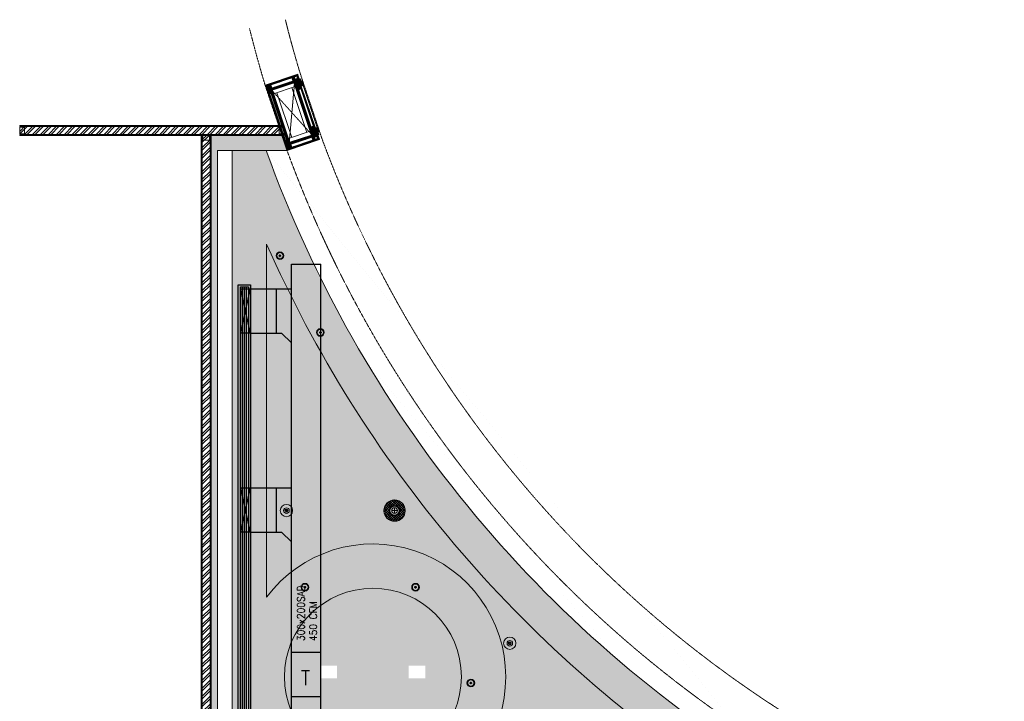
# Model space of a CAD drawing. Header units: millimetres. Extents: x 325 to 175091, y -14729 to 20560.
# Tile 24 of 25: x 143053 to 153065, y 13626 to 20555. Entities that reach past the tile are written whole.
import ezdxf

# ---------------------------------------------------------------- set-up
doc = ezdxf.new("R2010")
doc.units = ezdxf.units.MM
doc.header["$LTSCALE"] = 2.5
doc.linetypes.add('( Hidden )', pattern=[0.375, 0.25, -0.125])
doc.linetypes.add('DASHED', pattern=[19.05, 12.7, -6.35])
doc.layers.get('0').update_dxf_attribs({"color": 8, "lineweight": 5})
for name, color, linetype, lineweight in [('1', 8, 'Continuous', 5), ('2', 8, 'Continuous', 5), ('250', 8, 'Continuous', 5), ('6', 8, 'Continuous', 5), ('8', 8, 'Continuous', 5), ('9', 8, 'Continuous', 5), ('A1-SS SHEET', 8, 'Continuous', 5), ('A1-WOOD', 8, 'Continuous', 5), ('Dimension', 8, 'Continuous', 5), ('ELEC', 8, 'Continuous', 5), ('ELEVATION 1', 8, 'Continuous', 5), ('ELEVATION 5', 8, 'Continuous', 5), ('HATCH', 8, 'Continuous', 5), ('HATCH LIGHT', 8, 'Continuous', 5), ('HATCH MEDIUM', 8, 'Continuous', 5), ('MEPTEK-HVAC- LINEAR GRILL', 5, 'Continuous', 30), ('MEPTEK-HVAC-Supply Air Duct', 6, 'Continuous', 30), ('PROPOSED M.S WORK', 8, 'Continuous', 5), ('WALL', 8, 'Continuous', 5)]:
    doc.layers.add(name, color=color, linetype=linetype, lineweight=lineweight)
doc.styles.add('SW-TEXT-1', font='romans.shx', dxfattribs={"width": 0.9})
pattern_1 = [(45, (64811.7, -20916.02), (-40.411153, 40.411153), []), (45, (64838.64, -20916.02), (-40.411153, 40.411153), [])]
pattern_2 = [(45, (-133790.86, -88292.746), (-25.455844, 25.455844), [19.2, -124.8]), (45, (-133793.404, -88290.2), (-25.455844, 25.455844), [27.44684, -116.55316]), (45, (-133795.95, -88287.655), (-25.455844, 25.455844), [34.976716, -109.023284]), (45, (-133798.495, -88285.11), (-25.455844, 25.455844), [34.976716, -109.023284]), (45, (-133801.04, -88282.564), (-25.455844, 25.455844), [27.44684, -116.55316]), (45, (-133803.587, -88280.018), (-25.455844, 25.455844), [19.2, -124.8]), (45, (-133806.132, -88277.473), (-25.455844, 25.455844), [25.255542, -118.744458]), (45, (-133808.678, -88274.927), (-25.455844, 25.455844), [102.870124, -41.129876]), (45, (-133811.223, -88272.38), (-25.455844, 25.455844), [94.623284, -49.376716]), (45, (-133813.77, -88269.836), (-25.455844, 25.455844), [14.861146, -129.138854]), (45, (-133762.01, -88267.29), (-25.455844, 25.455844), [10.976716, -133.023284]), (45, (-133762.794, -88262.08), (-25.455844, 25.455844), [12.965612, -131.034388]), (45, (-133760.025, -88254.218), (-25.455844, 25.455844), [5.46142, -138.53858]), (45, (-133765.058, -88249.185), (-25.455844, 25.455844), [5.46142, -138.53858]), (45, (-133772.92, -88251.954), (-25.455844, 25.455844), [12.965612, -131.034388]), (45, (-133778.13, -88251.168), (-25.455844, 25.455844), [10.976716, -133.023284]), (45, (-133782.334, -88251.977), (-25.455844, 25.455844), [19.327907, -124.672093]), (45, (-133795.624, -88253.388), (-25.455844, 25.455844), [66.738854, -77.261146]), (45, (-133742.368, -88244.255), (-25.455844, 25.455844), [3.423284, -140.576716]), (45, (-133744.913, -88241.71), (-25.455844, 25.455844), [8.23338, -135.76662]), (45, (-133747.46, -88239.164), (-25.455844, 25.455844), [16.150356, -127.849644]), (45, (-133750.004, -88236.62), (-25.455844, 25.455844), [26.04657, -117.95343]), (45, (-133752.55, -88234.073), (-25.455844, 25.455844), [34.29341, -109.70659]), (45, (-133755.095, -88231.527), (-25.455844, 25.455844), [41.823284, -102.176716]), (45, (-133761.03, -88232.37), (-25.455844, 25.455844), [46.61655, -97.38345]), (45, (-133716.18, -88218.07), (-25.455844, 25.455844), [9.589904, -134.410096]), (45, (-133719.254, -88214.69), (-25.455844, 25.455844), [17.074453, -126.925547]), (45, (-133716.313, -88206.32), (-25.455844, 25.455844), [10.976716, -133.023284]), (45, (-133717.1, -88201.11), (-25.455844, 25.455844), [12.965612, -131.034388]), (45, (-133714.33, -88193.25), (-25.455844, 25.455844), [5.46142, -138.53858]), (45, (-133719.363, -88188.216), (-25.455844, 25.455844), [5.46142, -138.53858]), (45, (-133727.225, -88190.985), (-25.455844, 25.455844), [12.965612, -131.034388]), (45, (-133732.435, -88190.2), (-25.455844, 25.455844), [10.976716, -133.023284]), (52.125016, (-133773.763, -88260.377), (101.8233768, 101.8233758), [14.17878, -276.062497]), (52.125016, (-133781.633, -88263.156), (101.8233768, 101.8233758), [14.191722, -276.049556]), (52.125016, (-133790.01, -88266.442), (101.8233768, 101.8233758), [19.349418, -270.89186]), (52.125016, (-133788.274, -88259.614), (101.8233768, 101.8233758), [9.67471, -280.56657]), (52.125016, (-133754.247, -88259.529), (101.8233768, 101.8233758), [19.349418, -270.89186]), (52.125016, (-133753.626, -88252.912), (101.8233768, 101.8233758), [14.191722, -276.049556]), (52.125016, (-133756.164, -88250.356), (101.8233768, 101.8233758), [14.17878, -276.062497]), (52.125016, (-133728.068, -88199.408), (101.8233768, 101.8233758), [14.17878, -276.062497]), (52.125016, (-133735.938, -88202.187), (101.8233768, 101.8233758), [14.191722, -276.049556]), (52.125016, (-133744.315, -88205.473), (101.8233768, 101.8233758), [19.349418, -270.89186]), (52.125016, (-133748.432, -88206.196), (101.8233768, 101.8233758), [9.67471, -280.56657]), (52.125016, (-133697.945, -88202.378), (101.8233768, 101.8233758), [14.512064, -275.729214]), (52.125016, (-133709.4, -88211.287), (101.8233768, 101.8233758), [29.024128, -261.21715]), (52.125016, (-133707.181, -88202.616), (101.8233768, 101.8233758), [21.263437, -268.97784]), (52.125016, (-133708.551, -88198.56), (101.8233768, 101.8233758), [19.349418, -270.89186]), (52.125016, (-133707.93, -88191.943), (101.8233768, 101.8233758), [14.191722, -276.049556]), (52.125016, (-133710.468, -88189.387), (101.8233768, 101.8233758), [14.17878, -276.062497]), (217.874984, (-133750.004, -88236.618), (-101.8233758, -101.8233768), [14.17878, -276.062497]), (37.874984, (-133777.282, -88279.17), (101.8233758, 101.8233768), [19.349418, -270.89186]), (37.874984, (-133773.996, -88270.793), (101.8233758, 101.8233768), [14.191722, -276.049556]), (37.874984, (-133771.218, -88262.923), (101.8233758, 101.8233768), [14.17878, -276.062497]), (217.874984, (-133752.55, -88234.073), (-101.8233758, -101.8233768), [14.191722, -276.049556]), (217.874984, (-133755.095, -88231.527), (-101.8233758, -101.8233768), [19.349418, -270.89186]), (217.874984, (-133761.03, -88232.37), (-101.8233758, -101.8233768), [9.67471, -280.56657]), (37.874984, (-133803.26, -88259.327), (101.8233758, 101.8233768), [9.67471, -280.56657]), (217.874984, (-133717.037, -88224.015), (-101.8233758, -101.8233768), [29.024128, -261.21715]), (217.874984, (-133716.181, -88218.068), (-101.8233758, -101.8233768), [29.024128, -261.21715]), (217.874984, (-133719.254, -88214.69), (-101.8233758, -101.8233768), [21.263437, -268.97784]), (37.874984, (-133731.587, -88218.2), (101.8233758, 101.8233768), [19.349418, -270.89186]), (37.874984, (-133728.3, -88209.824), (101.8233758, 101.8233768), [14.191722, -276.049556]), (37.874984, (-133725.522, -88201.954), (101.8233758, 101.8233768), [14.17878, -276.062497]), (217.874984, (-133704.309, -88175.65), (-101.8233758, -101.8233768), [14.17878, -276.062497]), (217.874984, (-133706.854, -88173.104), (-101.8233758, -101.8233768), [14.191722, -276.049556]), (217.874984, (-133709.4, -88170.558), (-101.8233758, -101.8233768), [19.349418, -270.89186]), (217.874984, (-133711.946, -88168.012), (-101.8233758, -101.8233768), [14.512064, -275.729214]), (45, (-133761.915, -88252.33), (-25.455844, 25.455844), [5.46142, -138.53858]), (45, (-133763.212, -88251.03), (-25.455844, 25.455844), [5.46142, -138.53858]), (45, (-133716.22, -88191.36), (-25.455844, 25.455844), [5.46142, -138.53858]), (45, (-133717.516, -88190.062), (-25.455844, 25.455844), [5.46142, -138.53858]), (37.874984, (-133767.751, -88256.868), (101.8233758, 101.8233768), [7.393872, -282.847406]), (52.125016, (-133767.751, -88256.868), (101.8233768, 101.8233758), [7.393872, -282.847406]), (217.874984, (-133753.514, -88242.63), (-101.8233758, -101.8233768), [7.393872, -282.847406]), (52.125016, (-133758.053, -88248.467), (101.8233768, 101.8233758), [7.393872, -282.847406]), (37.874984, (-133722.056, -88195.899), (101.8233758, 101.8233768), [7.393872, -282.847406]), (52.125016, (-133722.056, -88195.899), (101.8233768, 101.8233758), [7.393872, -282.847406]), (217.874984, (-133707.818, -88181.661), (-101.8233758, -101.8233768), [7.393872, -282.847406]), (52.125016, (-133712.357, -88187.497), (101.8233768, 101.8233758), [7.393872, -282.847406])]
pattern_3 = [(90, (-264122.1607, 233636.0665), (-3.175, 2e-16), []), (135, (-264122.161, 233636.0665), (-6.34999567, -6.34999567), [4.49012806, -8.98025612])]
pattern_4 = [(135, (85579.499, -135167.25), (-10.00000027, -3e-15), [4.242641, -9.899495]), (153.434949, (85576.499, -135164.25), (-10.0000001, -3e-08), [4.472136, -17.888544]), (135, (85572.499, -135162.25), (-3e-15, 10.00000027), [1.414214, -12.727922]), (116.565051, (85571.499, -135161.25), (3e-08, 10.0000001), [4.472136, -17.888544]), (135, (85579.499, -135163.25), (-10.00000027, -3e-15), [4.242641, -9.899495]), (146.309932, (85577.499, -135167.25), (-10.00000007, 8e-08), [3.605551, -32.449961]), (146.309932, (85575.499, -135162.25), (-10.00000007, 8e-08), [3.605551, -32.449961]), (116.565051, (85573.499, -135167.25), (3e-08, 10.0000001), [4.472136, -17.888544]), (146.309932, (85577.499, -135157.25), (-10.00000007, 8e-08), [3.605551, -32.449961]), (146.309932, (85575.499, -135152.25), (-10.00000007, 8e-08), [3.605551, -32.449961])]
pattern_5 = [(45, (-117.4317, 31.781), (-2.245064, 2.245064), []), (45, (-115.1867, 31.781), (-2.245064, 2.245064), [1.5875, -0.79375])]

# ---------------------------------------------------------------- blocks, each defined once
blk = doc.blocks.new('*U|REF|REF|REF|REF|REF|REF80')
for points in [[(0, 0), (7713, 0), (7713, -10), (0, -10)], [(0, -100), (7713, -100), (7713, -90), (0, -90)]]:
    blk.add_lwpolyline(points, close=True)
at = {"color": 8}
for points in [[(0, -15), (50, -15), (50, -85), (0, -85)], [(7663, -15), (7713, -15), (7713, -85), (7663, -85)]]:
    blk.add_lwpolyline(points, close=True, dxfattribs=at)
blk = doc.blocks.new('*U96')
for points in [[(0, 0), (2688, 0), (2688, -10), (0, -10)], [(0, -100), (2688, -100), (2688, -90), (0, -90)]]:
    blk.add_lwpolyline(points, close=True)
at = {"color": 8}
for points in [[(0, -15), (50, -15), (50, -85), (0, -85)], [(2638, -15), (2688, -15), (2688, -85), (2638, -85)]]:
    blk.add_lwpolyline(points, close=True, dxfattribs=at)
blk = doc.blocks.new('MS-C1')
at = {"layer": 'PROPOSED M.S WORK', "lineweight": 5, "true_color": 0x545454}
h = blk.add_hatch(dxfattribs=at)
h.set_pattern_fill('ANSI33', color=251, scale=0.5)
h.set_pattern_definition([(45, (-290, 65), (-2.24506, 2.24506), []), (45, (-287.755, 65), (-2.24506, 2.24506), [1.5875, -0.79375])])
edge = h.paths.add_edge_path()
edge.add_line((-240, 115), (-290, 115))
edge.add_line((-290, 115), (-290, 65))
edge.add_line((-290, 65), (-286, 67))
edge.add_arc((-288, 69), 2.5, 296.5651, 360)
edge.add_line((-285, 69), (-285, 110))
edge.add_line((-285, 110), (-244, 110))
edge.add_arc((-244, 113), 2.5, 270, 333.4349)
edge.add_line((-242, 111), (-240, 115))
h = blk.add_hatch(dxfattribs=at)
h.set_pattern_fill('ANSI33', color=251, scale=0.5)
h.set_pattern_definition([(45, (-117.4317, 4.781), (-2.245064, 2.245064), []), (45, (-115.1867, 4.781), (-2.245064, 2.245064), [1.5875, -0.79375])])
edge = h.paths.add_edge_path()
edge.add_line((240, 115), (290, 115))
edge.add_line((290, 115), (290, 65))
edge.add_line((290, 65), (286, 67))
edge.add_arc((288, 69), 2.5, 180, 243.4349, ccw=False)
edge.add_line((285, 69), (285, 110))
edge.add_line((285, 110), (244, 110))
edge.add_arc((244, 112), 2.5, 206.5651, 270, ccw=False)
edge.add_line((242, 111), (240, 115))
h = blk.add_hatch(dxfattribs=at)
h.set_pattern_fill('ANSI33', color=251, scale=0.5)
h.set_pattern_definition(pattern_5)
edge = h.paths.add_edge_path()
edge.add_line((-240, -138), (-290, -138))
edge.add_line((-290, -138), (-290, -88))
edge.add_line((-290, -88), (-286, -90))
edge.add_arc((-288, -92), 2.5, 0, 63.4349, ccw=False)
edge.add_line((-285, -92), (-285, -133))
edge.add_line((-285, -133), (-244, -133))
edge.add_arc((-244, -135), 2.5, 26.5651, 90, ccw=False)
edge.add_line((-242, -134), (-240, -138))
h = blk.add_hatch(dxfattribs=at)
h.set_pattern_fill('ANSI33', color=251, scale=0.5)
h.set_pattern_definition(pattern_5)
edge = h.paths.add_edge_path()
edge.add_line((240, -138), (290, -138))
edge.add_line((290, -138), (290, -88))
edge.add_line((290, -88), (286, -90))
edge.add_arc((288, -92), 2.5, 116.5651, 180)
edge.add_line((285, -92), (285, -133))
edge.add_line((285, -133), (244, -133))
edge.add_arc((244, -136), 2.5, 90, 153.4349)
edge.add_line((242, -134), (240, -138))
at = {"layer": 'PROPOSED M.S WORK', "linetype": 'DASHED', "ltscale": 0.02}
for p, q in [((-290, 115), (290, -138)), ((290, 115), (-290, -138))]:
    blk.add_line(p, q, dxfattribs=at)
at = {"layer": 'PROPOSED M.S WORK'}
for p, q in [((-285, -128), (-285, 105)), ((-280, -128), (-280, 105)), ((-240, -128), (-240, 105)), ((240, -128), (240, 105)), ((280, -128), (280, 105)), ((285, -128), (285, 105))]:
    blk.add_line(p, q, dxfattribs=at)
for points in [[(-240, 115), (-290, 115), (-290, 65), (-286, 67, 0.284079), (-285, 69), (-285, 110), (-244, 110, 0.284079), (-242, 111), (-240, 115)], [(240, 115), (290, 115), (290, 65), (286, 67, -0.284079), (285, 69), (285, 110), (244, 110, -0.284079), (242, 111), (240, 115)], [(-240, -138), (-290, -138), (-290, -88), (-286, -90, -0.284079), (-285, -92), (-285, -133), (-244, -133, -0.284079), (-242, -134), (-240, -138)], [(240, -138), (290, -138), (290, -88), (286, -90, 0.284079), (285, -92), (285, -133), (244, -133, 0.284079), (242, -134), (240, -138)]]:
    blk.add_lwpolyline(points, format="xyb", dxfattribs=at)
blk.add_lwpolyline([(-290, 115), (290, 115), (290, -138), (-290, -138)], close=True, dxfattribs=at)
for points in [[(-285, 110), (285, 110)], [(-285, 105), (285, 105)], [(-240, 70), (240, 70)], [(-240, -93), (240, -93)], [(-285, -128), (285, -128)], [(-285, -133), (285, -133)]]:
    blk.add_lwpolyline(points, dxfattribs=at)
blk = doc.blocks.new('A$C47C848D8')
at = {"layer": '2', "lineweight": 5}
h = blk.add_hatch(color=40, dxfattribs=at)
h.dxf.hatch_style = 1
h.paths.add_polyline_path([(-225, -175), (225, -175), (225, -176), (-225, -176)])
at = {"layer": '250', "lineweight": 5}
h = blk.add_hatch(dxfattribs=at)
h.set_pattern_fill('DOLMIT', color=256, scale=0.5, angle=90)
h.set_pattern_definition(pattern_3)
h.paths.add_polyline_path([(334, -163), (346, -163), (346, 165), (334, 165)])
h.paths.add_polyline_path([(-334, 153), (334, 153), (334, 165), (-334, 165)])
h.paths.add_polyline_path([(-334, -163), (-346, -163), (-346, 165), (-334, 165)])
h.paths.add_polyline_path([(-312, -138), (-300, -138), (-300, -163), (-312, -163)])
h.paths.add_polyline_path([(-300, -163), (-346, -163), (-346, -175), (-300, -175)])
h.paths.add_polyline_path([(300, -163), (346, -163), (346, -175), (300, -175)])
h.paths.add_polyline_path([(312, -138), (300, -138), (300, -163), (312, -163)])
h.paths.add_polyline_path([(334, 140), (252, 140), (252, 153), (334, 153)])
h.paths.add_polyline_path([(-334, 140), (-252, 140), (-252, 153), (-334, 153)])
h = blk.add_hatch(dxfattribs=at)
h.set_pattern_fill('DOLMIT', color=256, scale=0.5, angle=90)
h.set_pattern_definition(pattern_3)
h.paths.add_polyline_path([(-290, -125), (290, -125), (290, -138), (-290, -138)])
h.paths.add_polyline_path([(-302, 140), (-290, 140), (-290, -138), (-302, -138)])
h.paths.add_polyline_path([(290, -138), (302, -138), (302, 140), (290, 140)])
h.paths.add_polyline_path([(-290, 140), (290, 140), (290, 128), (-290, 128)])
h = blk.add_hatch(dxfattribs=at)
h.set_pattern_fill('DOLMIT', color=256, scale=0.5, angle=90)
h.set_pattern_definition(pattern_3)
h.paths.add_polyline_path([(225, -163), (-225, -163), (-225, -175), (225, -175)])
at = {"layer": '8', "lineweight": 5}
h = blk.add_hatch(dxfattribs=at)
h.set_pattern_fill('PGRAIN', color=256, scale=1.2, angle=45, style=0)
h.set_pattern_definition(pattern_2)
h.paths.add_polyline_path([(-300, -138), (-225, -138), (-225, -206), (-275, -206), (-275, -191), (-300, -191)])
h = blk.add_hatch(dxfattribs=at)
h.set_pattern_fill('PGRAIN', color=256, scale=1.2, angle=45, style=0)
h.set_pattern_definition(pattern_2)
h.paths.add_polyline_path([(300, -138), (225, -138), (225, -206), (275, -206), (275, -191), (300, -191)])
at = {"layer": '9', "lineweight": 5}
h = blk.add_hatch(dxfattribs=at)
h.set_pattern_fill('CSWOOD2', color=256, angle=90)
h.set_pattern_definition(pattern_4)
h.paths.add_polyline_path([(-302, 114), (-334, 114), (-334, 140), (-302, 140)])
h = blk.add_hatch(dxfattribs=at)
h.set_pattern_fill('CSWOOD2', color=256, angle=90)
h.set_pattern_definition(pattern_4)
h.paths.add_polyline_path([(302, 114), (334, 114), (334, 140), (302, 140)])
h = blk.add_hatch(dxfattribs=at)
h.set_pattern_fill('CSWOOD2', color=256, angle=90)
h.set_pattern_definition(pattern_4)
h.paths.add_polyline_path([(-302, -112), (-334, -112), (-334, -138), (-302, -138)])
h = blk.add_hatch(dxfattribs=at)
h.set_pattern_fill('CSWOOD2', color=256, angle=90)
h.set_pattern_definition([(135, (85684.999, -135192.363), (-10.00000027, -3e-15), [4.242641, -9.899495]), (153.434949, (85681.999, -135189.3632), (-10.0000001, -3e-08), [4.472136, -17.888544]), (135, (85677.999, -135187.363), (-3e-15, 10.00000027), [1.414214, -12.727922]), (116.565051, (85676.999, -135186.3632), (3e-08, 10.0000001), [4.472136, -17.888544]), (135, (85684.999, -135188.363), (-10.00000027, -3e-15), [4.242641, -9.899495]), (146.309932, (85682.999, -135192.363), (-10.00000007, 8e-08), [3.605551, -32.449961]), (146.309932, (85680.999, -135187.363), (-10.00000007, 8e-08), [3.605551, -32.449961]), (116.565051, (85678.999, -135192.3632), (3e-08, 10.0000001), [4.472136, -17.888544]), (146.309932, (85682.999, -135182.363), (-10.00000007, 8e-08), [3.605551, -32.449961]), (146.309932, (85680.999, -135177.363), (-10.00000007, 8e-08), [3.605551, -32.449961])])
h.paths.add_polyline_path([(-200, -138), (-225, -138), (-225, -163), (-200, -163)])
h = blk.add_hatch(dxfattribs=at)
h.set_pattern_fill('CSWOOD2', color=256, angle=90)
h.set_pattern_definition([(135, (86109.999, -135192.363), (-10.00000027, -3e-15), [4.242641, -9.899495]), (153.434949, (86106.999, -135189.3632), (-10.0000001, -3e-08), [4.472136, -17.888544]), (135, (86102.999, -135187.363), (-3e-15, 10.00000027), [1.414214, -12.727922]), (116.565051, (86101.999, -135186.3632), (3e-08, 10.0000001), [4.472136, -17.888544]), (135, (86109.999, -135188.363), (-10.00000027, -3e-15), [4.242641, -9.899495]), (146.309932, (86107.999, -135192.363), (-10.00000007, 8e-08), [3.605551, -32.449961]), (146.309932, (86105.999, -135187.363), (-10.00000007, 8e-08), [3.605551, -32.449961]), (116.565051, (86103.999, -135192.3632), (3e-08, 10.0000001), [4.472136, -17.888544]), (146.309932, (86107.999, -135182.363), (-10.00000007, 8e-08), [3.605551, -32.449961]), (146.309932, (86105.999, -135177.363), (-10.00000007, 8e-08), [3.605551, -32.449961])])
h.paths.add_polyline_path([(225, -138), (200, -138), (200, -163), (225, -163)])
h = blk.add_hatch(dxfattribs=at)
h.set_pattern_fill('CSWOOD2', color=256, angle=90)
h.set_pattern_definition(pattern_4)
h.paths.add_polyline_path([(302, -112), (334, -112), (334, -138), (302, -138)])
at = {"layer": '1', "lineweight": 5}
for points in [[(-334, -163), (-346, -163), (-346, 165), (-334, 165)], [(-334, 153), (334, 153), (334, 165), (-334, 165)], [(-334, 140), (-252, 140), (-252, 153), (-334, 153)], [(-302, 140), (-290, 140), (-290, -138), (-302, -138)], [(-290, 140), (290, 140), (290, 128), (-290, 128)], [(334, 140), (252, 140), (252, 153), (334, 153)], [(290, -138), (302, -138), (302, 140), (290, 140)], [(334, -163), (346, -163), (346, 165), (334, 165)], [(-300, -163), (-346, -163), (-346, -175), (-300, -175)], [(-312, -138), (-300, -138), (-300, -163), (-312, -163)], [(-290, -125), (290, -125), (290, -138), (-290, -138)], [(225, -163), (-225, -163), (-225, -175), (225, -175)], [(312, -138), (300, -138), (300, -163), (312, -163)], [(300, -163), (346, -163), (346, -175), (300, -175)]]:
    blk.add_lwpolyline(points, close=True, dxfattribs=at)
at = {"layer": '2', "color": 40, "lineweight": 5}
blk.add_lwpolyline([(-225, -175), (225, -175), (225, -176), (-225, -176)], close=True, dxfattribs=at)
at = {"layer": '6', "linetype": 'ByBlock', "lineweight": 5, "const_width": 1}
for points in [[(-225, -138), (-300, -138), (-300, -191), (-275, -191), (-275, -206), (-225, -206)], [(225, -138), (300, -138), (300, -191), (275, -191), (275, -206), (225, -206)]]:
    blk.add_lwpolyline(points, close=True, dxfattribs=at)
at = {"layer": '6', "lineweight": 5}
blk.add_lwpolyline([(-225, -176), (225, -176), (225, -194), (-225, -194)], close=True, dxfattribs=at)
at = {"layer": 'A1-SS SHEET', "color": 8, "lineweight": 5}
blk.add_lwpolyline([(346, -175), (300, -175), (300, -179), (346, -179)], close=True, dxfattribs=at)
at = {"layer": 'A1-WOOD', "lineweight": 5}
for points in [[(-302, 114), (-334, 114), (-334, 140), (-302, 140)], [(302, 114), (334, 114), (334, 140), (302, 140)], [(-302, -138), (-334, -138), (-334, -112), (-302, -112)], [(-225, -138), (-200, -138), (-200, -163), (-225, -163)], [(200, -163), (225, -163), (225, -138), (200, -138)], [(302, -138), (334, -138), (334, -112), (302, -112)]]:
    blk.add_lwpolyline(points, close=True, dxfattribs=at)
at = {"layer": 'ELEVATION 5', "color": 8, "lineweight": 5}
for points in [[(-350, -179), (-346, -179), (-346, 169), (-350, 169)], [(-346, 169), (346, 169), (346, 165), (-346, 165)], [(346, 169), (350, 169), (350, -179), (346, -179)], [(-300, -175), (-346, -175), (-346, -179), (-300, -179)]]:
    blk.add_lwpolyline(points, close=True, dxfattribs=at)
at = {"lineweight": 5}
blk.add_blockref('MS-C1', (0, 12), dxfattribs=at)
blk = doc.blocks.new('wall')
at = {"layer": 'HATCH LIGHT'}
h = blk.add_hatch(dxfattribs=at)
h.set_pattern_fill('ANSI32', color=256, scale=6)
h.set_pattern_definition(pattern_1)
h.paths.add_polyline_path([(204452, -1537), (204452, -1437), (201815, -1437), (201815, -1537)])
h = blk.add_hatch(dxfattribs=at)
h.set_pattern_fill('ANSI32', color=256, scale=6)
h.set_pattern_definition(pattern_1)
h.paths.add_polyline_path([(203761, -1537), (203661, -1537), (203661, -9250), (203761, -9250)])
h = blk.add_hatch(dxfattribs=at)
h.set_pattern_fill('ANSI36', color=256, scale=7)
h.set_pattern_definition([(45, (64811.7, -20916.018), (11.786586, 43.2174826), [55.5625, -11.1125, 0, -11.1125])])
h.paths.add_polyline_path([(203826, -1691), (204533, -1691), (204532, -1687), (204482, -1537), (203761, -1537), (203761, -9250), (204161, -9250), (204161, -10050), (204226, -10050), (204226, -9185), (203826, -9185)])
at = {"layer": 'ELEVATION 1'}
for p, q in [((204533, -1691), (204482, -1537)), ((203826, -9185), (203826, -1691)), ((204533, -1691), (203826, -1691))]:
    blk.add_line(p, q, dxfattribs=at)
at = {"layer": 'HATCH'}
blk.add_line((204322, -1691), (204322, -1691), dxfattribs=at)
at = {"layer": 'HATCH MEDIUM', "linetype": '( Hidden )'}
blk.add_lwpolyline([(204516, -361, 0.012104), (204667, -908), (204889, -1572, 0.171223), (209865, -7578), (210476, -7920, 0.03154), (211827, -8518)], format="xyb", dxfattribs=at)
at = {"layer": 'HATCH MEDIUM', "linetype": '( Hidden )', "ltscale": 2}
blk.add_lwpolyline([(204152, -452, 0.012221), (204309, -1022), (204535, -1696, 0.171463), (209677, -7903), (210298, -8250, 0.031656), (211697, -8870, 0.031656)], format="xyb", dxfattribs=at)
at = {"rotation": 108.4990962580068}
blk.add_blockref('A$C47C848D8', (204583, -1305), dxfattribs=at)
at = {"layer": 'WALL'}
blk.add_blockref('*U96', (201815, -1437), dxfattribs=at)
at = {"layer": 'WALL', "xscale": -1, "rotation": 90}
blk.add_blockref('*U|REF|REF|REF|REF|REF|REF80', (203661, -1537), dxfattribs=at)
blk = doc.blocks.new('hatch')
h = blk.add_hatch()
h.set_pattern_fill('FLEX', color=256, scale=10)
h.set_pattern_definition([(0, (-140.124, -20916.02), (0, 63.5), [63.5, -63.5]), (45, (-76.624, -20916.018), (0, 63.5), [15.875, -58.052561, 15.875, -89.802561])])
edge = h.paths.add_edge_path()
edge.add_arc((215878, 2465), 12280, 199.779, 238.7557, ccw=False)
edge.add_line((204322, -1691), (203976, -1691))
edge.add_line((203976, -1691), (203976, -9185))
edge.add_line((203976, -9185), (204226, -9185))
edge.add_line((204226, -9185), (204226, -9935))
edge.add_line((204226, -9935), (204226, -9900))
edge.add_line((204226, -9900), (206576, -9900))
edge.add_line((206576, -9900), (206576, -14735))
edge.add_line((206576, -14735), (209508, -14735))
edge.add_line((209508, -14735), (209508, -8034))
edge = h.paths.add_edge_path(flags=16)
edge.add_arc((208658, -12135), 500, 270, 360, ccw=False)
edge.add_line((208658, -12635), (207426, -12635))
edge.add_arc((207426, -12135), 500, 180, 270, ccw=False)
edge.add_line((206926, -12135), (206926, -10050))
edge.add_arc((206427, -10049), 499, 359.8365, 450.1635)
edge.add_line((206426, -9550), (204826, -9550))
edge.add_arc((204826, -9050), 500, 180, 270, ccw=False)
edge.add_line((204326, -9050), (204326, -7851))
edge.add_arc((205406, -7041), 1350, 216.8556, 503.1444)
edge.add_line((204326, -6231), (204326, -2642))
edge.add_arc((215878, 2465), 12630, 203.8474, 236.6434)
edge.add_arc((208658, -8502), 500, 0, 56.6434, ccw=False)
edge.add_line((209158, -8502), (209158, -12135))
edge = h.paths.add_edge_path(flags=16)
edge.add_arc((205406, -7041), 900, 0, 360)
h = blk.add_hatch()
h.set_pattern_fill('GRASS', color=256, scale=5)
edge = h.paths.add_edge_path()
edge.add_arc((208658, -8502), 500, 360, 416.6434)
edge.add_arc((215878, 2465), 12630, 203.8474, 236.6434, ccw=False)
edge.add_line((204326, -2642), (204326, -6231))
edge.add_arc((205406, -7041), 1350, -143.1444, 143.1444, ccw=False)
edge.add_line((204326, -7851), (204326, -9050))
edge.add_arc((204826, -9050), 500, 180, 270)
edge.add_line((204826, -9550), (206426, -9550))
edge.add_arc((206426, -10050), 500, 0, 90, ccw=False)
edge.add_line((206926, -10050), (206926, -12135))
edge.add_arc((207426, -12135), 500, 180, 270)
edge.add_line((207426, -12635), (208658, -12635))
edge.add_arc((208658, -12135), 500, 270, 360)
edge.add_line((209158, -12135), (209158, -8502))
edge = h.paths.add_edge_path(flags=17)
edge.add_arc((205406, -7041), 900, 0, 360)
h.paths.add_polyline_path([(204871, -7057), (205040, -7057), (205040, -6928), (204871, -6928)], flags=16)
h.paths.add_polyline_path([(205771, -7057), (205940, -7057), (205940, -6928), (205771, -6928)], flags=16)
h = blk.add_hatch()
h.set_pattern_fill('ANSI37', color=256, scale=189, angle=45)
h.set_pattern_definition([(90, (206326.1, -14885.35), (-600.075, 0), []), (180, (206326.1, -14885.35), (-6e-14, -600.075), [])])
edge = h.paths.add_edge_path()
edge.add_arc((206318, -12098), 814, 183.5255, 270.5966, ccw=False)
edge.add_line((205506, -12148), (205504, -12148))
edge.add_line((205504, -12148), (205504, -12098))
edge.add_line((205504, -12098), (206316, -12098))
edge.add_line((206316, -12098), (206316, -12097))
edge.add_arc((206318, -12090), 8.04, 18.1264, 251.8743, ccw=False)
edge.add_line((206326, -12087), (206326, -12087))
edge.add_line((206326, -12087), (206326, -12050))
edge.add_line((206326, -12050), (206326, -12050))
edge.add_line((206326, -12050), (206326, -10150))
edge.add_line((206326, -10150), (203826, -10150))
edge.add_line((203826, -10150), (203826, -13315))
edge.add_line((203826, -13315), (204726, -13315))
edge.add_line((204726, -13315), (204726, -13415))
edge.add_line((204726, -13415), (205176, -13952))
edge.add_line((205176, -13952), (205276, -13952))
edge.add_line((205276, -13952), (205276, -14885))
edge.add_line((205276, -14885), (206326, -14885))
edge.add_line((206326, -14885), (206326, -12911))
edge = h.paths.add_edge_path()
edge.add_line((206326, -12911), (206326, -12911))
edge.add_arc((206318, -12098), 814, 183.5255, 270.5966, ccw=False)
edge.add_line((205506, -12148), (205504, -12148))
edge.add_line((205504, -12148), (205504, -12098))
edge.add_line((205504, -12098), (206316, -12098))
edge.add_line((206316, -12098), (206316, -12097))
edge.add_arc((206318, -12090), 8.04, 18.1264, 251.8743, ccw=False)
edge.add_line((206326, -12087), (206326, -12087))
edge.add_line((206326, -12087), (206326, -12050))
edge.add_line((206326, -12050), (206326, -12050))
edge.add_line((206326, -12050), (206326, -12050))
edge.add_line((206326, -12050), (206326, -12089))
edge.add_arc((206318, -12090), 8.04, -108.1257, 3.5674, ccw=False)
edge.add_line((206316, -12097), (206316, -12098))
edge.add_line((206316, -12098), (206319, -12098))
edge.add_arc((206318, -12090), 8.04, 161.8742, 273.5677, ccw=False)
edge.add_arc((206317, -12088), 7.02, -18.4134, 177.6904, ccw=False)
edge.add_line((206324, -12090), (206324, -12085))
edge.add_arc((206318, -12090), 8.04, -86.4323, 38.5194, ccw=False)
edge.add_line((206319, -12098), (206318, -12098))
edge.add_line((206318, -12098), (206326, -12911))
h.paths.add_polyline_path([(206132, -12675), (206132, -12459), (206129, -12459)], flags=16)
h = blk.add_hatch()
h.set_pattern_fill('ANSI37', color=256, scale=189, angle=45)
h.set_pattern_definition([(90, (203928.5, -13685.15), (-600.08, 0), []), (180, (203928.5, -13685.15), (-6e-14, -600.08), [])])
h.paths.add_polyline_path([(205176, -14107), (205125, -14046), (204596, -13415), (204576, -13415), (203826, -13415), (203826, -14885), (205176, -14885)])
blk.add_line((203976, -9185), (203976, -1691))
at = {"linetype": '( Hidden )', "ltscale": 3}
for p, q in [((207042, -12810), (209042, -14254)), ((207042, -14254), (209042, -12810))]:
    blk.add_line(p, q, dxfattribs=at)
blk.add_lwpolyline([(204322, -1691, 0.171727), (209508, -8034), (209508, -14735), (206576, -14735), (206576, -9900), (204226, -9900)], format="xyb")
blk.add_lwpolyline([(204326, -6231), (204326, -2642, 0.144085), (208933, -8085, -0.252312), (209158, -8502), (209158, -12135, -0.414214), (208658, -12635), (207426, -12635, -0.414214), (206926, -12135), (206926, -10050, 0.414214), (206426, -9550), (204826, -9550, -0.414214), (204326, -9050), (204326, -7851, 3.001245)], format="xyb", close=True)
blk.add_lwpolyline([(207042, -14254), (209042, -14254), (209042, -12810), (207042, -12810)], close=True, dxfattribs=at)
blk.add_circle((205406, -7041), 900)
blk = doc.blocks.new('SPOT')
for points in [[(25803.9, 4858.3), (25800.9, 4858.3)], [(25802.4, 4859.8), (25802.4, 4856.8)]]:
    blk.add_lwpolyline(points)
for radius in [6.26, 2.85, 1.5]:
    blk.add_circle((25802.4, 4858.3), radius)
blk = doc.blocks.new('MODEL_GF__LIGHTING$0$downligh for toi.ip44')
at = {"true_color": 0x636466}
h = blk.add_hatch(dxfattribs=at)
h.set_pattern_fill('ANSI37', color=251, scale=10)
h.paths.add_polyline_path([(-189, 0, 1), (189, 0, 1)])
h.paths.add_polyline_path([(93, 0, -1), (-93, 0, -1)], flags=16)
h.paths.add_polyline_path([(81, 0, -1), (-81, 0, -1)], flags=0)
h.paths.add_polyline_path([(50, 0, -1), (-50, 0, -1)], flags=0)
for p, q in [((50, 0), (-50, 0)), ((0, 50), (0, -50))]:
    blk.add_line(p, q)
for radius in [189, 93.1, 80.6, 50.1]:
    blk.add_circle((0, 0), radius)
blk = doc.blocks.new('li1')
for p, q in [((146163, 17375), (146189, 17375)), ((146176, 17362), (146176, 17387))]:
    blk.add_line(p, q)
for radius in [39.1, 31.9, 7.67]:
    blk.add_circle((146176, 17375), radius)
blk = doc.blocks.new('*U167')
at = {"color": 8}
for p, q in [((25, 100), (4773, 100)), ((25, 75), (4773, 75)), ((25, 50), (4773, 50))]:
    blk.add_line(p, q, dxfattribs=at)
blk.add_lwpolyline([(0, 0), (0, 150), (4798, 150), (4798, 0)], close=True)
at = {"color": 1}
blk.add_lwpolyline([(25, 25), (25, 125), (4773, 125), (4773, 25)], close=True, dxfattribs=at)
blk = doc.blocks.new('*U168')
at = {"color": 8}
for p, q in [((25, 100), (3086, 100)), ((25, 75), (3086, 75)), ((25, 50), (3086, 50))]:
    blk.add_line(p, q, dxfattribs=at)
blk.add_lwpolyline([(0, 0), (0, 150), (3111, 150), (3111, 0)], close=True)
at = {"color": 1}
blk.add_lwpolyline([(25, 25), (25, 125), (3086, 125), (3086, 25)], close=True, dxfattribs=at)
blk = doc.blocks.new('*U169')
at = {"color": 8}
for p, q in [((25, 100), (2761, 100)), ((25, 75), (2761, 75)), ((25, 50), (2761, 50))]:
    blk.add_line(p, q, dxfattribs=at)
blk.add_lwpolyline([(0, 0), (0, 150), (2786, 150), (2786, 0)], close=True)
at = {"color": 1}
blk.add_lwpolyline([(25, 25), (25, 125), (2761, 125), (2761, 25)], close=True, dxfattribs=at)
blk = doc.blocks.new('*U170')
at = {"color": 8}
for p, q in [((25, 100), (7229, 100)), ((25, 75), (7229, 75)), ((25, 50), (7229, 50))]:
    blk.add_line(p, q, dxfattribs=at)
blk.add_lwpolyline([(0, 0), (0, 150), (7254, 150), (7254, 0)], close=True)
at = {"color": 1}
blk.add_lwpolyline([(25, 25), (25, 125), (7229, 125), (7229, 25)], close=True, dxfattribs=at)
blk = doc.blocks.new('hvac1')
at = {"layer": 'MEPTEK-HVAC- LINEAR GRILL'}
for name, p, xscale, yscale, zscale, rotation in [('*U170', (204220, -9694, -7), 0.8333333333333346, 0.8333333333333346, 0.8333333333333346, 90), ('*U167', (209364, -9081, -7), 0.8333333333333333, 0.8333333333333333, 0.8333333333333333, 270), ('*U168', (206699, -10487, -7), 0.8333333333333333, 0.8333333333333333, 0.8333333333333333, 270)]:
    blk.add_blockref(name, p, dxfattribs=dict(at, xscale=xscale, yscale=yscale, zscale=zscale, rotation=rotation))
at = {"layer": 'MEPTEK-HVAC- LINEAR GRILL', "xscale": 0.8333333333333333, "yscale": 0.8333333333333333, "zscale": 0.8333333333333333}
blk.add_blockref('*U169', (204369, -10444, -7), dxfattribs=at)

msp = doc.modelspace()

# ---------------------------------------------------------------- linework, layer by layer
at = {"layer": 'MEPTEK-HVAC-Supply Air Duct', "linetype": 'ByBlock'}
msp.add_line((145815.8, 11872.6), (145815.8, 18068.8), dxfattribs=at)
at = {"layer": 'MEPTEK-HVAC-Supply Air Duct'}
for p, q in [((145815.8, 18068.8), (146115.8, 18068.8)), ((146115.8, 11872.6), (146115.8, 18068.8)), ((145399.5, 17368.8), (145299.5, 17818.8)), ((145299.5, 17368.8), (145399.5, 17818.8)), ((145399.5, 17818.8), (145815.8, 17818.8)), ((145665.8, 17368.8), (145665.8, 17818.8)), ((145399.5, 17368.8), (145715.8, 17368.8)), ((145715.8, 17368.8), (145815.8, 17268.8)), ((145399.5, 15345.9), (145299.5, 15795.9)), ((145299.5, 15345.9), (145399.5, 15795.9)), ((145399.5, 15795.9), (145815.8, 15795.9)), ((145665.8, 15345.9), (145665.8, 15795.9)), ((145399.5, 15345.9), (145715.8, 15345.9)), ((145715.8, 15345.9), (145815.8, 15245.9)), ((145815.8, 14125.6), (146115.8, 14125.6)), ((145815.8, 13675.6), (146115.8, 13675.6))]:
    msp.add_line(p, q, dxfattribs=at)
for points in [[(145399.5, 17818.8), (145399.5, 17368.8), (145299.5, 17368.8), (145299.5, 17818.8)], [(145399.5, 15795.9), (145399.5, 15345.9), (145299.5, 15345.9), (145299.5, 15795.9)]]:
    msp.add_lwpolyline(points, close=True, dxfattribs=at)

# ---------------------------------------------------------------- block references
at = {"layer": 'Dimension'}
for name, p in [('wall', (-58761.6, 20916)), ('hvac1', (-58819.1, 21510.1, 7.4))]:
    msp.add_blockref(name, p, dxfattribs=at)
at = {"layer": 'ELEC'}
for p in [(-476.6, 780.5), (-65, 0), (-222.9, -2589.4), (902.1, -2589.4), (1464.6, -3563.6)]:
    msp.add_blockref('li1', p, dxfattribs=at)
at = {"layer": 'ELEC', "xscale": 10, "yscale": 10, "zscale": 10}
for p in [(-112258.3, -33018.9), (-109987.2, -34367.7)]:
    msp.add_blockref('SPOT', p, dxfattribs=at)
at = {"layer": 'ELEC', "xscale": 0.574104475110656, "yscale": 0.574104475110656, "zscale": 0.574104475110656, "rotation": 270}
msp.add_blockref('MODEL_GF__LIGHTING$0$downligh for toi.ip44', (146864.6, 15564.4), dxfattribs=at)
at = {"layer": 'HATCH LIGHT'}
msp.add_blockref('hatch', (-58761.6, 20916), dxfattribs=at)

# ---------------------------------------------------------------- texts
at = {"layer": 'MEPTEK-HVAC-Supply Air Duct', "lineweight": 35, "insert": (145875.9, 14238), "char_height": 75, "width": 3268.776, "attachment_point": 1, "rotation": 90, "style": 'SW-TEXT-1'}
msp.add_mtext('300x200SAD\\P450 CFM\\P ', dxfattribs=at)
at = {"layer": 'MEPTEK-HVAC-Supply Air Duct', "lineweight": 35, "insert": (145911.9, 13939), "char_height": 150, "width": 3268.776, "attachment_point": 1, "style": 'SW-TEXT-1'}
msp.add_mtext('T', dxfattribs=at)

doc.saveas('drawing.dxf')
